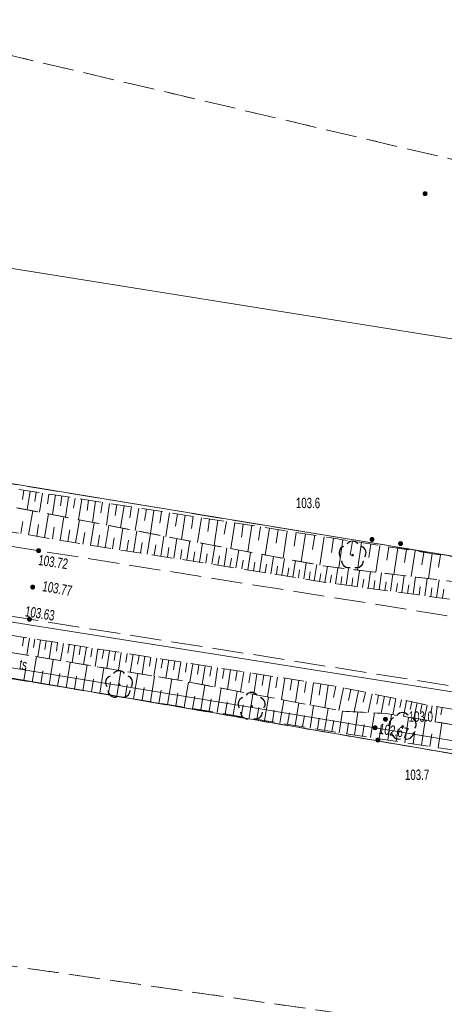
# Model space of a CAD drawing. Header units: inches. Extents: x 6497603 to 6502483, y 5925790 to 5934357.
# Tile 65 of 256: x 6500208 to 6500238, y 5926230 to 5926301. Entities that reach past the tile are written whole.
import ezdxf
from ezdxf.enums import TextEntityAlignment as Align

# ---------------------------------------------------------------- set-up
doc = ezdxf.new("R2010")
doc.units = ezdxf.units.IN
doc.header["$MEASUREMENT"] = 0
for name, pattern in [('1.5_0.75', [2.25, 1.5, -0.75]), ('2.25_0.75', [3, 2.25, -0.75]), ('219-1000', [0, 0]), ('egkk-1000', [3, 2.25, -0.75]), ('egug-1000', [1.5, 0.75, -0.75])]:
    doc.linetypes.add(name, pattern=pattern)
for name, color, linetype in [('000 Inne (niezydentyfikowane)', 7, 'Continuous'), ('217-kontur klasyfikacyjny', 7, 'Continuous'), ('218-kontur użytku gruntowego', 7, 'Continuous'), ('219-działka ewidencyjna', 7, 'Continuous'), ('drzewo liściaste', 7, 'Continuous'), ('jezdnia', 7, 'Continuous'), ('pikieta naturalna', 7, 'Continuous'), ('pikieta naturalna-Atr2', 7, 'Continuous'), ('pikieta sztuczna', 7, 'Continuous'), ('pikieta sztuczna-Atr2', 7, 'Continuous'), ('przewód telekomunikacyjny podziemny', 7, 'Continuous'), ('przewód telekomunikacyjny podziemny-Atr1', 7, 'Continuous'), ('rzędna', 7, 'Continuous'), ('rzędna-Atr2', 7, 'Continuous'), ('skarpa nieumocniona', 7, 'Continuous')]:
    doc.layers.add(name, color=color, linetype=linetype)
doc.styles.get("Standard").update_dxf_attribs({"font": 'arial.ttf'})

# ---------------------------------------------------------------- blocks, each defined once
blk = doc.blocks.new('OP021')
at = {"linetype": 'Continuous', "lineweight": 13}
h = blk.add_hatch(color=0, dxfattribs=at)
edge = h.paths.add_edge_path()
edge.add_arc((0, 0), 0.1, 0, 360)
at = {"color": 0, "linetype": 'Continuous', "lineweight": -3}
for centre, start, end in [((0, 0.5), 38.316, 141.684), ((-0.476, 0.154), 110.388, 213.756), ((0.476, 0.154), 326.244, 69.612), ((-0.294, -0.404), 182.272, 285.64), ((0.294, -0.404), 254.36, 357.728), ((0.294, -0.404), 254.36, 357.728)]:
    blk.add_arc(centre, 0.5, start, end, dxfattribs=at)
blk = doc.blocks.new('PW01')
at = {"linetype": 'Continuous', "lineweight": 13}
h = blk.add_hatch(color=0, dxfattribs=at)
edge = h.paths.add_edge_path()
edge.add_arc((0, 0), 0.18, 0, 360)

msp = doc.modelspace()

# ---------------------------------------------------------------- linework, layer by layer
at = {"layer": '000 Inne (niezydentyfikowane)', "color": 7, "linetype": 'Continuous', "lineweight": 18, "flags": 128}
for points in [[(6500207.92, 5926267.05), (6500207.82, 5926266.38)], [(6500208.36, 5926266.98), (6500208.15, 5926265.63)], [(6500208.81, 5926266.91), (6500208.7, 5926266.23)], [(6500209.26, 5926266.84), (6500209.05, 5926265.46)], [(6500209.72, 5926266.77), (6500209.61, 5926266.07)], [(6500210.19, 5926266.7), (6500209.97, 5926265.28)], [(6500210.66, 5926266.62), (6500210.55, 5926265.91)], [(6500211.13, 5926266.55), (6500210.91, 5926265.1)], [(6500211.61, 5926266.47), (6500211.5, 5926265.74)], [(6500212.1, 5926266.4), (6500211.87, 5926264.91)], [(6500212.59, 5926266.32), (6500212.48, 5926265.57)], [(6500213.09, 5926266.25), (6500212.86, 5926264.72)], [(6500213.6, 5926266.17), (6500213.48, 5926265.4)], [(6500214.11, 5926266.09), (6500213.87, 5926264.53)], [(6500208.26, 5926263.82), (6500208.56, 5926265.55)], [(6500209.41, 5926263.62), (6500209.69, 5926265.33)], [(6500214.63, 5926266.01), (6500214.51, 5926265.22)], [(6500215.15, 5926265.93), (6500214.9, 5926264.33)], [(6500215.68, 5926265.84), (6500215.56, 5926265.04)], [(6500216.22, 5926265.76), (6500215.96, 5926264.13)], [(6500216.76, 5926265.68), (6500216.63, 5926264.85)], [(6500217.31, 5926265.59), (6500217.05, 5926263.92)], [(6500217.86, 5926265.5), (6500217.73, 5926264.66)], [(6500218.43, 5926265.42), (6500218.16, 5926263.7)], [(6500219, 5926265.33), (6500218.86, 5926264.46)], [(6500207.69, 5926263.91), (6500207.83, 5926264.79)], [(6500210.53, 5926263.43), (6500210.81, 5926265.12)], [(6500211.64, 5926263.25), (6500211.92, 5926264.91)], [(6500212.72, 5926263.07), (6500212.98, 5926264.7)], [(6500219.57, 5926265.24), (6500219.3, 5926263.49)], [(6500220.15, 5926265.15), (6500220.02, 5926264.27)], [(6500220.74, 5926265.06), (6500220.46, 5926263.27)], [(6500221.33, 5926264.97), (6500221.19, 5926264.07)], [(6500221.93, 5926264.87), (6500221.65, 5926263.05)], [(6500222.54, 5926264.78), (6500222.39, 5926263.86)], [(6500223.15, 5926264.69), (6500222.86, 5926262.83)], [(6500208.84, 5926263.72), (6500208.98, 5926264.58)], [(6500209.97, 5926263.53), (6500210.11, 5926264.38)], [(6500211.08, 5926263.34), (6500211.23, 5926264.18)], [(6500212.18, 5926263.15), (6500212.31, 5926263.98)], [(6500213.79, 5926262.9), (6500214.04, 5926264.5)], [(6500214.83, 5926262.74), (6500215.07, 5926264.3)], [(6500215.84, 5926262.58), (6500216.08, 5926264.1)], [(6500216.83, 5926262.43), (6500217.07, 5926263.91)], [(6500223.76, 5926264.59), (6500223.62, 5926263.65)], [(6500224.39, 5926264.49), (6500224.09, 5926262.6)], [(6500225.01, 5926264.4), (6500224.87, 5926263.44)], [(6500225.65, 5926264.3), (6500225.35, 5926262.36)], [(6500226.29, 5926264.2), (6500226.14, 5926263.22)], [(6500226.94, 5926264.1), (6500226.63, 5926262.13)], [(6500227.59, 5926263.99), (6500227.44, 5926263)], [(6500213.26, 5926262.99), (6500213.38, 5926263.79)], [(6500214.31, 5926262.82), (6500214.43, 5926263.61)], [(6500215.34, 5926262.66), (6500215.46, 5926263.43)], [(6500216.34, 5926262.51), (6500216.46, 5926263.26)], [(6500217.8, 5926262.28), (6500218.03, 5926263.73)], [(6500218.75, 5926262.13), (6500218.97, 5926263.55)], [(6500219.68, 5926261.99), (6500219.9, 5926263.38)], [(6500220.6, 5926261.84), (6500220.81, 5926263.21)], [(6500228.26, 5926263.89), (6500227.94, 5926261.88)], [(6500228.92, 5926263.79), (6500228.77, 5926262.77)], [(6500229.6, 5926263.68), (6500229.28, 5926261.63)], [(6500230.28, 5926263.58), (6500230.12, 5926262.55)], [(6500230.96, 5926263.47), (6500230.65, 5926261.44)], [(6500231.64, 5926263.37), (6500231.49, 5926262.36)], [(6500232.31, 5926263.26), (6500232.01, 5926261.28)], [(6500217.32, 5926262.35), (6500217.44, 5926263.09)], [(6500218.28, 5926262.2), (6500218.39, 5926262.92)], [(6500219.22, 5926262.06), (6500219.33, 5926262.76)], [(6500220.14, 5926261.91), (6500220.25, 5926262.6)], [(6500221.49, 5926261.7), (6500221.7, 5926263.04)], [(6500222.37, 5926261.56), (6500222.58, 5926262.88)], [(6500223.23, 5926261.43), (6500223.44, 5926262.72)], [(6500224.08, 5926261.29), (6500224.29, 5926262.56)], [(6500232.98, 5926263.16), (6500232.83, 5926262.18)], [(6500233.63, 5926263.06), (6500233.33, 5926261.12)], [(6500234.28, 5926262.96), (6500234.13, 5926262)], [(6500234.92, 5926262.86), (6500234.63, 5926260.97)], [(6500235.55, 5926262.76), (6500235.41, 5926261.82)], [(6500236.18, 5926262.66), (6500235.89, 5926260.81)], [(6500236.8, 5926262.56), (6500236.66, 5926261.65)], [(6500221.05, 5926261.77), (6500221.15, 5926262.45)], [(6500221.93, 5926261.63), (6500222.04, 5926262.3)], [(6500222.8, 5926261.49), (6500222.91, 5926262.15)], [(6500223.66, 5926261.36), (6500223.76, 5926262)], [(6500224.5, 5926261.22), (6500224.6, 5926261.85)], [(6500224.92, 5926261.16), (6500225.12, 5926262.41)], [(6500225.74, 5926261.02), (6500225.94, 5926262.26)], [(6500226.55, 5926260.9), (6500226.74, 5926262.11)], [(6500227.34, 5926260.77), (6500227.53, 5926261.96)], [(6500228.13, 5926260.64), (6500228.31, 5926261.81)], [(6500237.41, 5926262.47), (6500237.13, 5926260.67)], [(6500238.01, 5926262.38), (6500237.87, 5926261.49)], [(6500225.33, 5926261.09), (6500225.43, 5926261.71)], [(6500226.15, 5926260.96), (6500226.24, 5926261.57)], [(6500226.95, 5926260.83), (6500227.04, 5926261.43)], [(6500227.74, 5926260.71), (6500227.83, 5926261.3)], [(6500228.51, 5926260.58), (6500228.6, 5926261.16)], [(6500228.89, 5926260.52), (6500229.08, 5926261.67)], [(6500229.65, 5926260.4), (6500229.84, 5926261.54)], [(6500230.42, 5926260.29), (6500230.58, 5926261.45)], [(6500231.2, 5926260.19), (6500231.36, 5926261.36)], [(6500231.99, 5926260.08), (6500232.15, 5926261.26)], [(6500232.78, 5926259.97), (6500232.94, 5926261.17)], [(6500233.58, 5926259.87), (6500233.75, 5926261.07)], [(6500229.27, 5926260.46), (6500229.37, 5926261.03)], [(6500230.04, 5926260.35), (6500230.12, 5926260.92)], [(6500230.81, 5926260.24), (6500230.89, 5926260.82)], [(6500231.59, 5926260.14), (6500231.67, 5926260.72)], [(6500232.38, 5926260.03), (6500232.46, 5926260.62)], [(6500233.18, 5926259.92), (6500233.26, 5926260.52)], [(6500233.99, 5926259.81), (6500234.07, 5926260.42)], [(6500234.39, 5926259.76), (6500234.56, 5926260.97)], [(6500235.21, 5926259.65), (6500235.38, 5926260.88)], [(6500236.04, 5926259.53), (6500236.21, 5926260.78)], [(6500236.88, 5926259.42), (6500237.05, 5926260.68)], [(6500237.72, 5926259.31), (6500237.9, 5926260.58)], [(6500234.8, 5926259.7), (6500234.89, 5926260.31)], [(6500235.63, 5926259.59), (6500235.71, 5926260.21)], [(6500236.46, 5926259.48), (6500236.54, 5926260.1)], [(6500237.3, 5926259.36), (6500237.39, 5926260)], [(6500238.15, 5926259.25), (6500238.24, 5926259.89)], [(6500207.9, 5926256.43), (6500207.81, 5926255.82)], [(6500208.31, 5926256.36), (6500208.12, 5926255.14)], [(6500208.71, 5926256.3), (6500208.62, 5926255.69)], [(6500209.12, 5926256.23), (6500208.93, 5926255.01)], [(6500209.53, 5926256.17), (6500209.43, 5926255.55)], [(6500209.94, 5926256.11), (6500209.75, 5926254.87)], [(6500210.35, 5926256.04), (6500210.26, 5926255.42)], [(6500210.77, 5926255.98), (6500210.57, 5926254.74)], [(6500211.18, 5926255.91), (6500211.08, 5926255.29)], [(6500211.59, 5926255.85), (6500211.4, 5926254.6)], [(6500212.01, 5926255.78), (6500211.91, 5926255.16)], [(6500212.43, 5926255.72), (6500212.23, 5926254.46)], [(6500212.84, 5926255.65), (6500212.75, 5926255.02)], [(6500213.26, 5926255.59), (6500213.06, 5926254.32)], [(6500213.68, 5926255.52), (6500213.58, 5926254.89)], [(6500214.1, 5926255.45), (6500213.9, 5926254.19)], [(6500214.53, 5926255.39), (6500214.43, 5926254.75)], [(6500208.52, 5926253.2), (6500208.82, 5926255.02)], [(6500209.74, 5926252.99), (6500210.04, 5926254.82)], [(6500214.95, 5926255.32), (6500214.75, 5926254.05)], [(6500215.37, 5926255.26), (6500215.27, 5926254.62)], [(6500215.8, 5926255.19), (6500215.6, 5926253.91)], [(6500216.23, 5926255.12), (6500216.12, 5926254.48)], [(6500216.65, 5926255.05), (6500216.45, 5926253.77)], [(6500217.08, 5926254.99), (6500216.98, 5926254.34)], [(6500217.51, 5926254.92), (6500217.31, 5926253.63)], [(6500217.94, 5926254.85), (6500217.84, 5926254.2)], [(6500218.38, 5926254.79), (6500218.17, 5926253.48)], [(6500218.81, 5926254.72), (6500218.71, 5926254.07)], [(6500207.91, 5926253.3), (6500208.06, 5926254.21)], [(6500209.13, 5926253.1), (6500209.28, 5926254.01)], [(6500210.96, 5926252.79), (6500211.26, 5926254.62)], [(6500212.18, 5926252.59), (6500212.48, 5926254.42)], [(6500213.4, 5926252.39), (6500213.7, 5926254.22)], [(6500214.62, 5926252.19), (6500214.92, 5926254.02)], [(6500219.24, 5926254.65), (6500219.04, 5926253.34)], [(6500219.68, 5926254.58), (6500219.58, 5926253.92)], [(6500220.12, 5926254.51), (6500219.91, 5926253.18)], [(6500220.56, 5926254.44), (6500220.45, 5926253.77)], [(6500221.01, 5926254.37), (6500220.79, 5926253.01)], [(6500221.46, 5926254.3), (6500221.35, 5926253.62)], [(6500221.91, 5926254.23), (6500221.7, 5926252.84)], [(6500222.37, 5926254.16), (6500222.26, 5926253.46)], [(6500222.84, 5926254.09), (6500222.62, 5926252.67)], [(6500223.31, 5926254.01), (6500223.2, 5926253.3)], [(6500210.35, 5926252.89), (6500210.5, 5926253.81)], [(6500211.57, 5926252.69), (6500211.72, 5926253.61)], [(6500212.79, 5926252.49), (6500212.94, 5926253.41)], [(6500215.84, 5926251.99), (6500216.14, 5926253.82)], [(6500217.06, 5926251.78), (6500217.36, 5926253.62)], [(6500218.28, 5926251.58), (6500218.59, 5926253.42)], [(6500223.79, 5926253.94), (6500223.56, 5926252.49)], [(6500224.27, 5926253.86), (6500224.15, 5926253.13)], [(6500224.75, 5926253.79), (6500224.52, 5926252.31)], [(6500225.24, 5926253.71), (6500225.13, 5926252.96)], [(6500225.74, 5926253.63), (6500225.5, 5926252.12)], [(6500226.24, 5926253.55), (6500226.12, 5926252.79)], [(6500226.75, 5926253.47), (6500226.51, 5926251.93)], [(6500227.26, 5926253.39), (6500227.14, 5926252.62)], [(6500227.78, 5926253.31), (6500227.53, 5926251.74)], [(6500214.01, 5926252.29), (6500214.16, 5926253.2)], [(6500215.23, 5926252.09), (6500215.38, 5926253)], [(6500216.45, 5926251.89), (6500216.6, 5926252.8)], [(6500217.67, 5926251.68), (6500217.82, 5926252.6)], [(6500219.5, 5926251.38), (6500219.8, 5926253.2)], [(6500220.69, 5926251.18), (6500220.99, 5926252.98)], [(6500221.87, 5926250.99), (6500222.17, 5926252.75)], [(6500223.03, 5926250.8), (6500223.32, 5926252.54)], [(6500228.3, 5926253.23), (6500228.18, 5926252.44)], [(6500228.83, 5926253.15), (6500228.58, 5926251.54)], [(6500229.36, 5926253.06), (6500229.24, 5926252.25)], [(6500229.9, 5926252.98), (6500229.65, 5926251.34)], [(6500230.45, 5926252.89), (6500230.28, 5926252.07)], [(6500230.99, 5926252.78), (6500230.66, 5926251.15)], [(6500231.54, 5926252.67), (6500231.37, 5926251.87)], [(6500232.07, 5926252.56), (6500231.76, 5926251.05)], [(6500218.89, 5926251.48), (6500219.04, 5926252.4)], [(6500220.1, 5926251.28), (6500220.25, 5926252.19)], [(6500221.29, 5926251.09), (6500221.43, 5926251.98)], [(6500224.18, 5926250.61), (6500224.46, 5926252.32)], [(6500225.3, 5926250.42), (6500225.58, 5926252.11)], [(6500226.41, 5926250.24), (6500226.68, 5926251.9)], [(6500232.58, 5926252.45), (6500232.43, 5926251.74)], [(6500233.07, 5926252.35), (6500232.79, 5926250.99)], [(6500233.53, 5926252.26), (6500233.4, 5926251.61)], [(6500233.97, 5926252.17), (6500233.72, 5926250.94)], [(6500234.39, 5926252.09), (6500234.27, 5926251.5)], [(6500234.79, 5926252), (6500234.55, 5926250.84)], [(6500235.18, 5926251.92), (6500235.06, 5926251.35)], [(6500235.56, 5926251.85), (6500235.33, 5926250.71)], [(6500222.46, 5926250.89), (6500222.6, 5926251.77)], [(6500223.61, 5926250.7), (6500223.75, 5926251.56)], [(6500224.74, 5926250.51), (6500224.88, 5926251.36)], [(6500225.86, 5926250.33), (6500226, 5926251.17)], [(6500227.5, 5926250.06), (6500227.77, 5926251.69)], [(6500228.58, 5926249.88), (6500228.84, 5926251.49)], [(6500229.63, 5926249.71), (6500229.9, 5926251.29)], [(6500235.94, 5926251.77), (6500235.82, 5926251.21)], [(6500236.31, 5926251.69), (6500236.09, 5926250.59)], [(6500236.68, 5926251.62), (6500236.57, 5926251.07)], [(6500237.05, 5926251.54), (6500236.83, 5926250.47)], [(6500237.41, 5926251.47), (6500237.3, 5926250.94)], [(6500237.77, 5926251.41), (6500237.61, 5926250.34)], [(6500238.13, 5926251.36), (6500238.04, 5926250.82)], [(6500226.96, 5926250.15), (6500227.09, 5926250.97)], [(6500228.04, 5926249.97), (6500228.17, 5926250.78)], [(6500229.11, 5926249.79), (6500229.24, 5926250.59)], [(6500230.16, 5926249.62), (6500230.29, 5926250.41)], [(6500230.68, 5926249.54), (6500230.92, 5926251.1)], [(6500231.79, 5926249.37), (6500232.04, 5926251.03)], [(6500232.96, 5926249.19), (6500233.23, 5926250.97)], [(6500234.19, 5926249), (6500234.47, 5926250.86)], [(6500235.42, 5926248.82), (6500235.69, 5926250.65)], [(6500236.63, 5926248.64), (6500236.9, 5926250.45)], [(6500231.23, 5926249.45), (6500231.35, 5926250.26)], [(6500232.37, 5926249.28), (6500232.5, 5926250.14)], [(6500233.58, 5926249.1), (6500233.72, 5926250.02)], [(6500234.81, 5926248.91), (6500234.95, 5926249.83)], [(6500237.83, 5926248.45), (6500238.1, 5926250.25)], [(6500236.02, 5926248.73), (6500236.16, 5926249.64)], [(6500237.23, 5926248.54), (6500237.37, 5926249.45)]]:
    msp.add_lwpolyline(points, dxfattribs=at)
at = {"layer": '217-kontur klasyfikacyjny', "color": 3, "linetype": 'egkk-1000', "lineweight": 18, "flags": 128}
for points in [[(6500313.7, 5926273.3), (6500199.56, 5926300.17)], [(6500202.28, 5926268.29), (6500310.35, 5926250.55)], [(6500238.9, 5926248.01), (6500199.3, 5926254.79)], [(6500157.72, 5926239.79), (6500287.13, 5926221.18)]]:
    msp.add_lwpolyline(points, dxfattribs=at)
at = {"layer": '218-kontur użytku gruntowego', "color": 3, "linetype": 'egug-1000', "lineweight": 18, "flags": 128}
for points in [[(6500313.7, 5926273.3), (6500199.56, 5926300.17)], [(6500202.28, 5926268.29), (6500310.35, 5926250.55)], [(6500238.9, 5926248.01), (6500199.3, 5926254.79)], [(6500157.72, 5926239.79), (6500287.13, 5926221.18)]]:
    msp.add_lwpolyline(points, dxfattribs=at)
at = {"layer": '219-działka ewidencyjna', "color": 3, "linetype": '219-1000', "lineweight": 18, "flags": 128}
for points in [[(6500310.35, 5926250.55), (6500202.28, 5926268.29)], [(6500313.13, 5926240.73), (6500199.91, 5926258.65)], [(6500312.29, 5926235.45), (6500199.3, 5926254.79)]]:
    msp.add_lwpolyline(points, dxfattribs=at)
at = {"layer": 'jezdnia', "color": 7, "linetype": '2.25_0.75', "lineweight": 18, "flags": 128}
msp.add_lwpolyline([(6500445.77, 5926225.13), (6500477.28, 5926219.98), (6500500.52, 5926216.32), (6500551.85, 5926208.28), (6500590.76, 5926201.99), (6500629.65, 5926195.92), (6500668.62, 5926189.73), (6500708.43, 5926183.37), (6500748.42, 5926176.93), (6500779.68, 5926172.04), (6500819.2, 5926165.9), (6500859.43, 5926159.56), (6500898.4, 5926153.26), (6500937.28, 5926147.22), (6500936.91, 5926144.94), (6500936.26, 5926142.38), (6500897.62, 5926148.36), (6500858.2, 5926154.58), (6500818.25, 5926160.88), (6500778.79, 5926167.14), (6500747.81, 5926171.88), (6500707.71, 5926178.38), (6500668.22, 5926184.67), (6500628.62, 5926190.86), (6500589.86, 5926197), (6500551.33, 5926203.18), (6500445.13, 5926220.13), (6500405, 5926226.56), (6500364.89, 5926233), (6500326.44, 5926239.09), (6500287.44, 5926245.14), (6500247.8, 5926251.49), (6500208.32, 5926257.73), (6500171.1, 5926263.74), (6500133.18, 5926269.89), (6500094.21, 5926275.92), (6500053.11, 5926282.47), (6499999.01, 5926290.88), (6499959.84, 5926296.95), (6499921.11, 5926303.13), (6499882.03, 5926309.23), (6499843.48, 5926315.33), (6499804.98, 5926321.39), (6499763.92, 5926325.7), (6499740.11, 5926328.2), (6499708.97, 5926329.7), (6499669.77, 5926331.59), (6499612.14, 5926332.17), (6499590.65, 5926333.3), (6499565.53, 5926335.73), (6499506.81, 5926343.39), (6499422.29, 5926354.7), (6499419.43, 5926354.99), (6499334.27, 5926366.31), (6499289.53, 5926369.55), (6499273.23, 5926369.35), (6499273.01, 5926371.91), (6499272.96, 5926374.41), (6499289.57, 5926374.85), (6499335.06, 5926371.26), (6499420.23, 5926359.86), (6499423.5, 5926359.5), (6499507.59, 5926348.2), (6499566.32, 5926340.5), (6499590.89, 5926338.22), (6499612.24, 5926337), (6499643.43, 5926336.46), (6499669.89, 5926336.53), (6499710.9, 5926336.33), (6499806.11, 5926326.28), (6499844.16, 5926320.23), (6499882.83, 5926314.04), (6499921.69, 5926307.83), (6499960.72, 5926301.83), (6499999.64, 5926295.76), (6500053.85, 5926287.25), (6500095.27, 5926280.64), (6500134.03, 5926274.62), (6500208.98, 5926262.68), (6500248.83, 5926256.34), (6500288.29, 5926250.03), (6500327.08, 5926244.06), (6500365.91, 5926238.01), (6500405.9, 5926231.52)], close=True, dxfattribs=at)
at = {"layer": 'przewód telekomunikacyjny podziemny', "color": 30, "linetype": 'Continuous', "lineweight": 18, "flags": 128}
for points in [[(6500073.28, 5926303.12), (6500141.69, 5926292.89), (6500200.13, 5926284.15), (6500253.86, 5926275.57), (6500297.68, 5926268.81), (6500351.21, 5926260.13), (6500401.03, 5926251.61), (6500450.1, 5926242.53), (6500466.55, 5926240.39)], [(6500793.95, 5926157.85), (6500767.15, 5926161.48), (6500756.77, 5926163.13), (6500728.68, 5926168.14), (6500681.45, 5926176.71), (6500632.87, 5926184.83), (6500575.54, 5926195.02), (6500538.95, 5926200.94), (6500507.15, 5926205.63), (6500467.69, 5926212.03), (6500421.5, 5926219.89), (6500362.01, 5926229.41), (6500329.83, 5926233.4), (6500287.94, 5926240.84), (6500233.28, 5926249.9), (6500176.25, 5926259.29), (6500132.02, 5926265.99), (6500121.1, 5926267.64)]]:
    msp.add_lwpolyline(points, dxfattribs=at)
at = {"layer": 'skarpa nieumocniona', "color": 7, "linetype": '1.5_0.75', "lineweight": 18, "flags": 128}
for points in [[(6499749.53, 5926337.75), (6499756.28, 5926337.08), (6499773.39, 5926334.99), (6499783.79, 5926333.68), (6499788.8, 5926332.87), (6499808.91, 5926329.98), (6499821, 5926328.13), (6499833.35, 5926326.3), (6499841.74, 5926324.99), (6499855.42, 5926322.75), (6499872.35, 5926319.98), (6499902.22, 5926316.1), (6499923.77, 5926312.95), (6499948.37, 5926309.19), (6499973.24, 5926305.52), (6499990.26, 5926302.49), (6500013.42, 5926298.02), (6500041.4, 5926292.79), (6500060.13, 5926289.88), (6500086.64, 5926285.71), (6500097.57, 5926284.03), (6500125.29, 5926279.77), (6500140.63, 5926277.51), (6500170.73, 5926272.89), (6500202.3, 5926267.92), (6500230.14, 5926263.6), (6500243.19, 5926261.57), (6500268.47, 5926257.75), (6500290.98, 5926254.58), (6500290.22, 5926252.73), (6500281.31, 5926254.05), (6500256.24, 5926257.84), (6500243.31, 5926259.93), (6500229.73, 5926261.55), (6500218.23, 5926263.69), (6500198.07, 5926267.57), (6500185.84, 5926269.57), (6500165.85, 5926272.33), (6500154.39, 5926274.01), (6500143.66, 5926275.45), (6500125.06, 5926278.01), (6500109.51, 5926280.53), (6500097.22, 5926282.64), (6500083.72, 5926284.75), (6500071.46, 5926286.78), (6500057.48, 5926289.03), (6500048.24, 5926290.52), (6500036.62, 5926292.31), (6500031.9, 5926292.95), (6500024.44, 5926293.94), (6500007.32, 5926296.6), (6499995.63, 5926298.37), (6499980.76, 5926300.65), (6499975.86, 5926301.39), (6499957.42, 5926304.55), (6499944.66, 5926306.66), (6499933.81, 5926308.4), (6499923.2, 5926310.27), (6499906.16, 5926313.05), (6499895.05, 5926314.89), (6499875.53, 5926317.98), (6499864.28, 5926319.83), (6499851.47, 5926321.79), (6499837.27, 5926323.99), (6499828.13, 5926325.39), (6499818.32, 5926326.97), (6499805.69, 5926328.97), (6499798.66, 5926330), (6499787.72, 5926331.66), (6499779.07, 5926332.87), (6499773.08, 5926333.54), (6499766.6, 5926334.49), (6499763.22, 5926334.89), (6499753.86, 5926336.14), (6499749.45, 5926336.67)], [(6499749.53, 5926337.75), (6499756.28, 5926337.08), (6499773.39, 5926334.99), (6499783.79, 5926333.68), (6499788.8, 5926332.87), (6499808.91, 5926329.98), (6499821, 5926328.13), (6499833.35, 5926326.3), (6499841.74, 5926324.99), (6499855.42, 5926322.75), (6499872.35, 5926319.98), (6499902.22, 5926316.1), (6499923.77, 5926312.95), (6499948.37, 5926309.19), (6499973.24, 5926305.52), (6499990.26, 5926302.49), (6500013.42, 5926298.02), (6500041.4, 5926292.79), (6500060.13, 5926289.88), (6500086.64, 5926285.71), (6500097.57, 5926284.03), (6500125.29, 5926279.77), (6500140.63, 5926277.51), (6500170.73, 5926272.89), (6500202.3, 5926267.92), (6500230.14, 5926263.6), (6500243.19, 5926261.57), (6500268.47, 5926257.75), (6500290.98, 5926254.58), (6500290.22, 5926252.73), (6500281.31, 5926254.05), (6500256.24, 5926257.84), (6500243.31, 5926259.93), (6500229.73, 5926261.55), (6500218.23, 5926263.69), (6500198.07, 5926267.57), (6500185.84, 5926269.57), (6500165.85, 5926272.33), (6500154.39, 5926274.01), (6500143.66, 5926275.45), (6500125.06, 5926278.01), (6500109.51, 5926280.53), (6500097.22, 5926282.64), (6500083.72, 5926284.75), (6500071.46, 5926286.78), (6500057.48, 5926289.03), (6500048.24, 5926290.52), (6500036.62, 5926292.31), (6500031.9, 5926292.95), (6500024.44, 5926293.94), (6500007.32, 5926296.6), (6499995.63, 5926298.37), (6499980.76, 5926300.65), (6499975.86, 5926301.39), (6499957.42, 5926304.55), (6499944.66, 5926306.66), (6499933.81, 5926308.4), (6499923.2, 5926310.27), (6499906.16, 5926313.05), (6499895.05, 5926314.89), (6499875.53, 5926317.98), (6499864.28, 5926319.83), (6499851.47, 5926321.79), (6499837.27, 5926323.99), (6499828.13, 5926325.39), (6499818.32, 5926326.97), (6499805.69, 5926328.97), (6499798.66, 5926330), (6499787.72, 5926331.66), (6499779.07, 5926332.87), (6499773.08, 5926333.54), (6499766.6, 5926334.49), (6499763.22, 5926334.89), (6499753.86, 5926336.14), (6499749.45, 5926336.67)], [(6499749.45, 5926336.67), (6499753.86, 5926336.14), (6499763.22, 5926334.89), (6499766.6, 5926334.49), (6499773.08, 5926333.54), (6499779.07, 5926332.87), (6499787.72, 5926331.66), (6499798.66, 5926330), (6499805.69, 5926328.97), (6499818.32, 5926326.97), (6499828.13, 5926325.39), (6499837.27, 5926323.99), (6499851.47, 5926321.79), (6499864.28, 5926319.83), (6499875.53, 5926317.98), (6499895.05, 5926314.89), (6499906.16, 5926313.05), (6499923.2, 5926310.27), (6499933.81, 5926308.4), (6499944.66, 5926306.66), (6499957.42, 5926304.55), (6499975.86, 5926301.39), (6499980.76, 5926300.65), (6499995.63, 5926298.37), (6500007.32, 5926296.6), (6500024.44, 5926293.94), (6500031.9, 5926292.95), (6500036.62, 5926292.31), (6500048.24, 5926290.52), (6500057.48, 5926289.03), (6500071.46, 5926286.78), (6500083.72, 5926284.75), (6500097.22, 5926282.64), (6500109.51, 5926280.53), (6500125.06, 5926278.01), (6500143.66, 5926275.45), (6500154.39, 5926274.01), (6500165.85, 5926272.33), (6500185.84, 5926269.57), (6500198.07, 5926267.57), (6500218.23, 5926263.69), (6500229.73, 5926261.55), (6500243.31, 5926259.93), (6500256.24, 5926257.84), (6500281.31, 5926254.05), (6500290.22, 5926252.73), (6500290.15, 5926251.37), (6500273.1, 5926253.93), (6500259.25, 5926256), (6500245.76, 5926258.14), (6500240.21, 5926258.97), (6500229.71, 5926260.39), (6500221.77, 5926261.66), (6500212.15, 5926263.16), (6500202.73, 5926264.75), (6500185.49, 5926267.69), (6500167.83, 5926270.49), (6500163.19, 5926271.15), (6500153.57, 5926272.65), (6500136.15, 5926275.31), (6500124.94, 5926277.03), (6500113.86, 5926278.78), (6500094.44, 5926281.81), (6500073.33, 5926285.23), (6500052.74, 5926288.45), (6500034.68, 5926291.25), (6500024.13, 5926292.79), (6500019.3, 5926293.43), (6500007.84, 5926295.15), (6500000.15, 5926296.26), (6499995.23, 5926297.06), (6499991.39, 5926297.52), (6499979.25, 5926299.16), (6499975.37, 5926299.97), (6499968.77, 5926301.18), (6499944.79, 5926305.2), (6499923.1, 5926309.06), (6499897.27, 5926313.13), (6499875.35, 5926316.66), (6499854.92, 5926319.92), (6499837.07, 5926322.7), (6499825.84, 5926324.47), (6499808.6, 5926327.23), (6499798.31, 5926328.89), (6499783.38, 5926331.36), (6499775.31, 5926332.29), (6499766.77, 5926333.35), (6499753.76, 5926334.97), (6499749.38, 5926335.47)], [(6499749.45, 5926336.67), (6499753.86, 5926336.14), (6499763.22, 5926334.89), (6499766.6, 5926334.49), (6499773.08, 5926333.54), (6499779.07, 5926332.87), (6499787.72, 5926331.66), (6499798.66, 5926330), (6499805.69, 5926328.97), (6499818.32, 5926326.97), (6499828.13, 5926325.39), (6499837.27, 5926323.99), (6499851.47, 5926321.79), (6499864.28, 5926319.83), (6499875.53, 5926317.98), (6499895.05, 5926314.89), (6499906.16, 5926313.05), (6499923.2, 5926310.27), (6499933.81, 5926308.4), (6499944.66, 5926306.66), (6499957.42, 5926304.55), (6499975.86, 5926301.39), (6499980.76, 5926300.65), (6499995.63, 5926298.37), (6500007.32, 5926296.6), (6500024.44, 5926293.94), (6500031.9, 5926292.95), (6500036.62, 5926292.31), (6500048.24, 5926290.52), (6500057.48, 5926289.03), (6500071.46, 5926286.78), (6500083.72, 5926284.75), (6500097.22, 5926282.64), (6500109.51, 5926280.53), (6500125.06, 5926278.01), (6500143.66, 5926275.45), (6500154.39, 5926274.01), (6500165.85, 5926272.33), (6500185.84, 5926269.57), (6500198.07, 5926267.57), (6500218.23, 5926263.69), (6500229.73, 5926261.55), (6500243.31, 5926259.93), (6500256.24, 5926257.84), (6500281.31, 5926254.05), (6500290.22, 5926252.73), (6500290.15, 5926251.37), (6500273.1, 5926253.93), (6500259.25, 5926256), (6500245.76, 5926258.14), (6500240.21, 5926258.97), (6500229.71, 5926260.39), (6500221.77, 5926261.66), (6500212.15, 5926263.16), (6500202.73, 5926264.75), (6500185.49, 5926267.69), (6500167.83, 5926270.49), (6500163.19, 5926271.15), (6500153.57, 5926272.65), (6500136.15, 5926275.31), (6500124.94, 5926277.03), (6500113.86, 5926278.78), (6500094.44, 5926281.81), (6500073.33, 5926285.23), (6500052.74, 5926288.45), (6500034.68, 5926291.25), (6500024.13, 5926292.79), (6500019.3, 5926293.43), (6500007.84, 5926295.15), (6500000.15, 5926296.26), (6499995.23, 5926297.06), (6499991.39, 5926297.52), (6499979.25, 5926299.16), (6499975.37, 5926299.97), (6499968.77, 5926301.18), (6499944.79, 5926305.2), (6499923.1, 5926309.06), (6499897.27, 5926313.13), (6499875.35, 5926316.66), (6499854.92, 5926319.92), (6499837.07, 5926322.7), (6499825.84, 5926324.47), (6499808.6, 5926327.23), (6499798.31, 5926328.89), (6499783.38, 5926331.36), (6499775.31, 5926332.29), (6499766.77, 5926333.35), (6499753.76, 5926334.97), (6499749.38, 5926335.47)], [(6499975.42, 5926292.43), (6499981.45, 5926291.57), (6500000.86, 5926288.64), (6500012.44, 5926286.96), (6500026.49, 5926284.68), (6500043.13, 5926281.94), (6500065.01, 5926278.48), (6500071.14, 5926277.38), (6500084.27, 5926275.51), (6500100.74, 5926273.48), (6500119.84, 5926270.96), (6500143.5, 5926267.09), (6500169.55, 5926262.89), (6500197.72, 5926258.02), (6500230.35, 5926252.91), (6500237.45, 5926251.46), (6500261.41, 5926247.87), (6500288.07, 5926243.63), (6500287.46, 5926242.22), (6500258.79, 5926246.82), (6500234.09, 5926250.92), (6500230.96, 5926251.09), (6500219.23, 5926253.31), (6500201.25, 5926256.27), (6500197.48, 5926256.97), (6500192.2, 5926257.31), (6500179.7, 5926257.98), (6500154.73, 5926262.02), (6500139.63, 5926264.47), (6500124.64, 5926266.82), (6500097.42, 5926271.06), (6500084.78, 5926273.04), (6500078.39, 5926274.02), (6500070.32, 5926274.99), (6500062.83, 5926276.13), (6500039.57, 5926279.33), (6500016.21, 5926284), (6500012.17, 5926284.79), (6499998.27, 5926288.5), (6499975.17, 5926291.63)], [(6499975.42, 5926292.43), (6499981.45, 5926291.57), (6500000.86, 5926288.64), (6500012.44, 5926286.96), (6500026.49, 5926284.68), (6500043.13, 5926281.94), (6500065.01, 5926278.48), (6500071.14, 5926277.38), (6500084.27, 5926275.51), (6500100.74, 5926273.48), (6500119.84, 5926270.96), (6500143.5, 5926267.09), (6500169.55, 5926262.89), (6500197.72, 5926258.02), (6500230.35, 5926252.91), (6500237.45, 5926251.46), (6500261.41, 5926247.87), (6500288.07, 5926243.63), (6500287.46, 5926242.22), (6500258.79, 5926246.82), (6500234.09, 5926250.92), (6500230.96, 5926251.09), (6500219.23, 5926253.31), (6500201.25, 5926256.27), (6500197.48, 5926256.97), (6500192.2, 5926257.31), (6500179.7, 5926257.98), (6500154.73, 5926262.02), (6500139.63, 5926264.47), (6500124.64, 5926266.82), (6500097.42, 5926271.06), (6500084.78, 5926273.04), (6500078.39, 5926274.02), (6500070.32, 5926274.99), (6500062.83, 5926276.13), (6500039.57, 5926279.33), (6500016.21, 5926284), (6500012.17, 5926284.79), (6499998.27, 5926288.5), (6499975.17, 5926291.63)], [(6500179.7, 5926257.98), (6500192.2, 5926257.31), (6500197.48, 5926256.97), (6500201.25, 5926256.27), (6500219.23, 5926253.31), (6500230.96, 5926251.09), (6500234.09, 5926250.92), (6500258.79, 5926246.82), (6500287.46, 5926242.22), (6500287.33, 5926240.15), (6500248.69, 5926246.81), (6500230.52, 5926249.56), (6500199.66, 5926254.66)], [(6500179.7, 5926257.98), (6500192.2, 5926257.31), (6500197.48, 5926256.97), (6500201.25, 5926256.27), (6500219.23, 5926253.31), (6500230.96, 5926251.09), (6500234.09, 5926250.92), (6500258.79, 5926246.82), (6500287.46, 5926242.22), (6500287.33, 5926240.15), (6500248.69, 5926246.81), (6500230.52, 5926249.56), (6500199.66, 5926254.66)]]:
    msp.add_lwpolyline(points, close=True, dxfattribs=at)

# ---------------------------------------------------------------- block references
at = {"layer": 'drzewo liściaste', "color": 94, "linetype": 'Continuous', "lineweight": 18}
for p in [(6500231.65, 5926262.36), (6500214.79, 5926253.01), (6500224.36, 5926251.45), (6500235.27, 5926249.99)]:
    msp.add_blockref('OP021', p, dxfattribs=at)
at = {"layer": 'pikieta naturalna', "color": 7, "linetype": 'Continuous', "lineweight": 13}
for p in [(6500236.89, 5926288.45), (6500233.06, 5926263.49), (6500235.12, 5926263.19), (6500234.03, 5926250.51), (6500233.48, 5926249.01)]:
    msp.add_blockref('PW01', p, dxfattribs=at)
at = {"layer": 'pikieta sztuczna', "color": 7, "linetype": 'Continuous', "lineweight": 13}
for p in [(6500208.98, 5926262.68), (6500208.55, 5926260.05), (6500208.32, 5926257.73)]:
    msp.add_blockref('PW01', p, dxfattribs=at)
at = {"layer": 'rzędna', "color": 30, "linetype": 'Continuous', "lineweight": 18}
msp.add_blockref('PW01', (6500233.28, 5926249.9), dxfattribs=at)

# ---------------------------------------------------------------- texts
at = {"layer": 'pikieta naturalna-Atr2', "color": 7, "width": 0.667}
for s, p in [('103.6', (6500227.56, 5926265.75)), ('103.0', (6500235.71, 5926250.33)), ('103.7', (6500235.44, 5926246.13))]:
    msp.add_text(s, height=0.75, dxfattribs=at).set_placement(p)
at = {"layer": 'pikieta sztuczna-Atr2', "color": 7, "width": 0.667}
for s, rotation, p in [('103.72', 351.727, (6500208.92, 5926261.65)), ('103.77', 349.945, (6500209.21, 5926259.77)), ('103.63', 351.062, (6500207.96, 5926257.95))]:
    msp.add_text(s, height=0.75, rotation=rotation, dxfattribs=at).set_placement(p)
at = {"layer": 'przewód telekomunikacyjny podziemny-Atr1', "color": 30, "width": 0.667}
msp.add_text('ts', height=0.75, rotation=350.65, dxfattribs=at).set_placement((6500207.54, 5926254.14))
at = {"layer": 'rzędna-Atr2', "color": 30, "width": 0.667}
msp.add_text('102.67', height=0.75, rotation=350.588, dxfattribs=at).set_placement((6500233.58, 5926249.85), align=Align.MIDDLE_LEFT)

doc.saveas('drawing.dxf')
